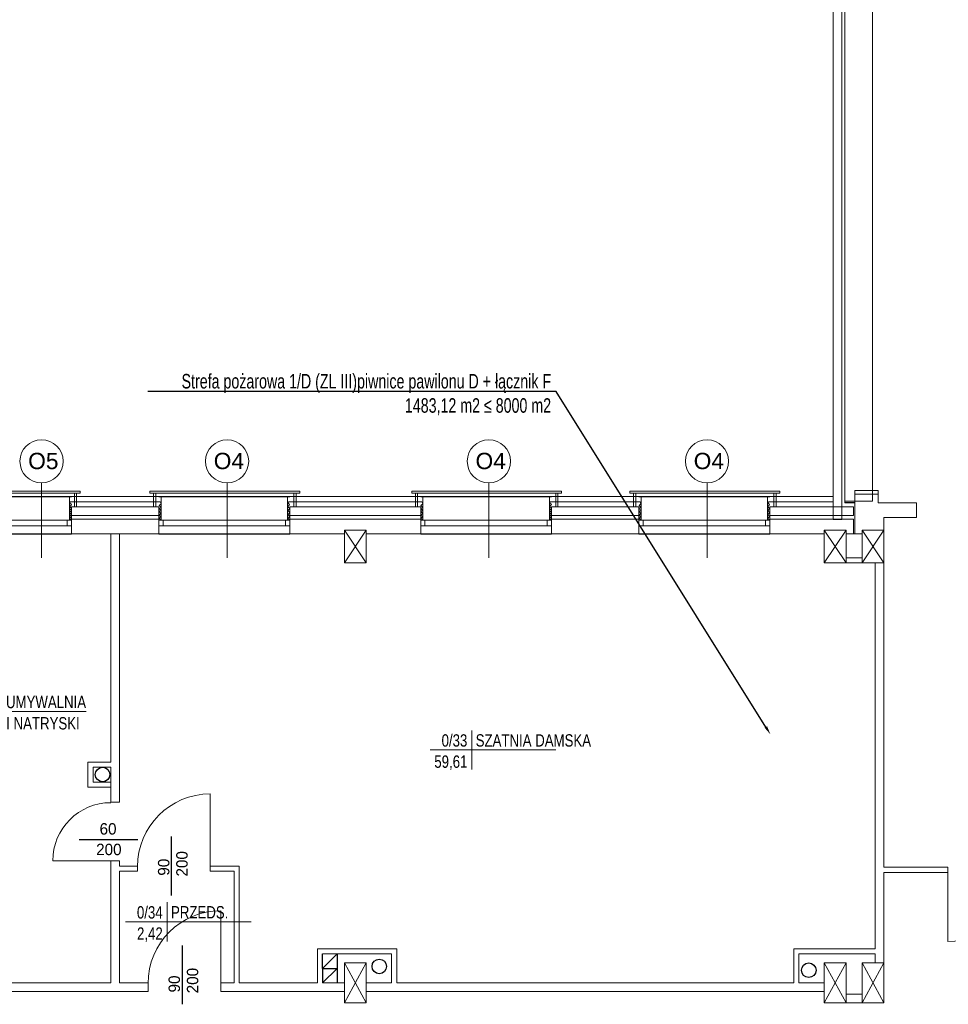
# Model space of a CAD drawing. Header units: millimetres. Extents: x 126553 to 403692, y -95821 to 38049.
# Tile 176 of 256: x 217219 to 218496, y 20690 to 22044. Entities that reach past the tile are written whole.
import ezdxf
from ezdxf import colors
from ezdxf.entities.mleader import LeaderData, LeaderLine
from ezdxf.enums import TextEntityAlignment as Align
from ezdxf.math import Vec2, Vec3

# ---------------------------------------------------------------- set-up
doc = ezdxf.new("R2010")
doc.units = ezdxf.units.MM
doc.layers.add('1  opis', color=9, linetype='Continuous')
doc.layers.add('WIDOK', color=7, linetype='Continuous')
for name, color, linetype, lineweight in [('CIENKIE', 7, 'Continuous', 18), ('docieplenie', 6, 'Continuous', 18), ('docieplenie zew.', 6, 'Continuous', 18), ('OKNA', 7, 'Continuous', 13), ('opisy', 7, 'Continuous', 18), ('ŚCIANY CIENKIE', 7, 'Continuous', 18), ('ŚCIANY GRUBE', 7, 'Continuous', 20)]:
    doc.layers.add(name, color=color, linetype=linetype, lineweight=lineweight)
doc.layers.add('KOMINY', color=94, linetype='Continuous', plot=False)
doc.styles.add('ROMANS', font='romans.shx', dxfattribs={"width": 0.7})
doc.styles.add('STYLE1', font='txt', dxfattribs={"width": 0.8})
doc.linetypes.add('ZIGZAG', pattern='A,0.0001,-0.2,[131,LTYPESHP.SHX,S=0.2,R=0,X=-0.2,Y=0],-0.4,[131,LTYPESHP.SHX,S=0.2,R=180,X=0.2,Y=0],-0.2', length=0.8001)

# ---------------------------------------------------------------- blocks, each defined once
blk = doc.blocks.new('METKA')
for p, q in [((0, 26.9), (0, -26.9)), ((-57.4, 0), (115.4, 0))]:
    blk.add_line(p, q)
at = {"layer": 'opisy', "style": 'STYLE1', "width": 0.8, "flags": 4}
for tag, p in [('NUMER', (-6.1, 4.5)), ('POWIERZCHNIA', (-6, -24.6))]:
    blk.add_attdef(tag, text='', height=17, dxfattribs=at).set_placement(p, align=Align.RIGHT)
for tag, p in [('NAZWA', (5.3, 4.6)), ('POSADZKA', (5.6, -24.7))]:
    blk.add_attdef(tag, p, '', height=17, dxfattribs=at)

msp = doc.modelspace()

# ---------------------------------------------------------------- linework, layer by layer
at = {"layer": 'CIENKIE', "color": 0}
for p, q in [((217187.72052, 21395.93621), (217301.81216, 21395.93621)), ((217187.72052, 21392.93621), (217301.81216, 21392.93621)), ((217293.81216, 21392.93621), (217293.81216, 21374.33764)), ((217296.81216, 21392.93621), (217296.81216, 21374.33764)), ((217301.81216, 21392.93621), (217301.81216, 21395.93621)), ((217397.72052, 21392.93621), (217397.72052, 21395.93621)), ((217397.72052, 21395.93621), (217603.72052, 21395.93621)), ((217397.72052, 21392.93621), (217603.72052, 21392.93621)), ((217402.72052, 21392.93621), (217402.72052, 21374.33764)), ((217405.72052, 21392.93621), (217405.72052, 21374.33764)), ((217595.72052, 21392.93621), (217595.72052, 21374.33764)), ((217598.72052, 21392.93621), (217598.72052, 21374.33764)), ((217603.72052, 21392.93621), (217603.72052, 21395.93621)), ((217757.72052, 21392.93621), (217757.72052, 21395.93621)), ((217757.72052, 21395.93621), (217963.72052, 21395.93621)), ((217757.72052, 21392.93621), (217963.72052, 21392.93621)), ((217762.72052, 21392.93621), (217762.72052, 21374.33764)), ((217765.72052, 21392.93621), (217765.72052, 21374.33764)), ((217955.72052, 21392.93621), (217955.72052, 21374.33764)), ((217958.72052, 21392.93621), (217958.72052, 21374.33764)), ((217963.72052, 21392.93621), (217963.72052, 21395.93621)), ((218057.72052, 21392.93621), (218057.72052, 21395.93621)), ((218057.72052, 21395.93621), (218263.72052, 21395.93621)), ((218057.72052, 21392.93621), (218263.72052, 21392.93621)), ((218062.72052, 21392.93621), (218062.72052, 21374.33764)), ((218065.72052, 21392.93621), (218065.72052, 21374.33764)), ((218255.72052, 21392.93621), (218255.72052, 21374.33764)), ((218258.72052, 21392.93621), (218258.72052, 21374.33764)), ((218263.72052, 21392.93621), (218263.72052, 21395.93621)), ((218407.05133, 21297.33764), (218407.05133, 21202.43656))]:
    msp.add_line(p, q, dxfattribs=at)
at = {"layer": 'docieplenie', "color": 0, "linetype": 'ZIGZAG'}
for p, q in [((217288.54102, 21381.27347), (217287.17035, 21379.80021)), ((217287.17035, 21379.80021), (217289.71167, 21377.50309)), ((217289.71167, 21377.50309), (217287.32635, 21374.52387)), ((217287.32635, 21374.52387), (217289.88058, 21372.15898)), ((217288.54102, 21381.27347), (217411.60558, 21381.27347)), ((217412.94455, 21373.93986), (217410.1878, 21371.5557)), ((217412.90625, 21378.59895), (217410.30242, 21376.34841)), ((217410.30242, 21376.34841), (217412.94455, 21373.93986)), ((217411.60558, 21381.27347), (217412.90625, 21378.59895)), ((217588.54102, 21381.27347), (217587.17035, 21379.80021)), ((217587.17035, 21379.80021), (217589.71167, 21377.50309)), ((217589.71167, 21377.50309), (217587.32635, 21374.52387)), ((217587.32635, 21374.52387), (217589.88058, 21372.15898)), ((217588.54102, 21381.27347), (217771.60558, 21381.27347)), ((217772.94455, 21373.93986), (217770.1878, 21371.5557)), ((217772.90625, 21378.59895), (217770.30242, 21376.34841)), ((217770.30242, 21376.34841), (217772.94455, 21373.93986)), ((217771.60558, 21381.27347), (217772.90625, 21378.59895)), ((217948.54102, 21381.27347), (217947.17035, 21379.80021)), ((217947.17035, 21379.80021), (217949.71167, 21377.50309)), ((217949.71167, 21377.50309), (217947.32635, 21374.52387)), ((217947.32635, 21374.52387), (217949.88058, 21372.15898)), ((217948.54102, 21381.27347), (218071.60558, 21381.27347)), ((218072.94455, 21373.93986), (218070.1878, 21371.5557)), ((218072.90625, 21378.59895), (218070.30242, 21376.34841)), ((218070.30242, 21376.34841), (218072.94455, 21373.93986)), ((218071.60558, 21381.27347), (218072.90625, 21378.59895)), ((218248.54102, 21381.27347), (218247.17035, 21379.80021)), ((218247.17035, 21379.80021), (218249.71167, 21377.50309)), ((218249.71167, 21377.50309), (218247.32635, 21374.52387)), ((218247.32635, 21374.52387), (218249.88058, 21372.15898)), ((218248.54102, 21381.27347), (218337.11392, 21381.27347)), ((217289.88058, 21372.15898), (217287.23756, 21369.04503)), ((217287.23756, 21369.04503), (217289.88014, 21366.44185)), ((217289.88014, 21366.44185), (217287.29685, 21363.45851)), ((217287.29685, 21363.45851), (217289.83905, 21361.25922)), ((217289.83905, 21361.25922), (217287.29685, 21358.45335)), ((217410.1878, 21371.5557), (217413.00223, 21369.9511)), ((217412.88908, 21360.69348), (217410.26485, 21358.58095)), ((217412.89583, 21365.35019), (217410.30139, 21363.06102)), ((217410.30139, 21363.06102), (217412.88908, 21360.69348)), ((217413.00223, 21369.9511), (217410.33397, 21367.69407)), ((217410.33397, 21367.69407), (217412.89583, 21365.35019)), ((217589.88058, 21372.15898), (217587.23756, 21369.04503)), ((217587.23756, 21369.04503), (217589.88014, 21366.44185)), ((217589.88014, 21366.44185), (217587.29685, 21363.45851)), ((217587.29685, 21363.45851), (217589.83905, 21361.25922)), ((217589.83905, 21361.25922), (217587.29685, 21358.45335)), ((217770.1878, 21371.5557), (217773.00223, 21369.9511)), ((217772.88908, 21360.69348), (217770.26485, 21358.58095)), ((217772.89583, 21365.35019), (217770.30139, 21363.06102)), ((217770.30139, 21363.06102), (217772.88908, 21360.69348)), ((217773.00223, 21369.9511), (217770.33397, 21367.69407)), ((217770.33397, 21367.69407), (217772.89583, 21365.35019)), ((217949.88058, 21372.15898), (217947.23756, 21369.04503)), ((217947.23756, 21369.04503), (217949.88014, 21366.44185)), ((217949.88014, 21366.44185), (217947.29685, 21363.45851)), ((217947.29685, 21363.45851), (217949.83905, 21361.25922)), ((217949.83905, 21361.25922), (217947.29685, 21358.45335)), ((218070.1878, 21371.5557), (218073.00223, 21369.9511)), ((218072.88908, 21360.69348), (218070.26485, 21358.58095)), ((218072.89583, 21365.35019), (218070.30139, 21363.06102)), ((218070.30139, 21363.06102), (218072.88908, 21360.69348)), ((218073.00223, 21369.9511), (218070.33397, 21367.69407)), ((218070.33397, 21367.69407), (218072.89583, 21365.35019)), ((218249.88058, 21372.15898), (218247.23756, 21369.04503)), ((218247.23756, 21369.04503), (218249.88014, 21366.44185)), ((218249.88014, 21366.44185), (218247.29685, 21363.45851)), ((218247.29685, 21363.45851), (218249.83905, 21361.25922)), ((218249.83905, 21361.25922), (218247.29685, 21358.45335)), ((217287.29685, 21358.45335), (217289.89203, 21356.51482)), ((217410.26485, 21358.58095), (217412.74321, 21356.46842)), ((217587.29685, 21358.45335), (217589.89203, 21356.51482)), ((217770.26485, 21358.58095), (217772.74321, 21356.46842)), ((217947.29685, 21358.45335), (217949.89203, 21356.51482)), ((218070.26485, 21358.58095), (218072.74321, 21356.46842)), ((218247.29685, 21358.45335), (218249.89203, 21356.51482))]:
    msp.add_line(p, q, dxfattribs=at)
at = {"layer": 'docieplenie', "color": 0, "lineweight": 0}
for points in [[(217480.46673, 20879.61275), (217480.46673, 20979.61275)], [(217344.05133, 20887.6042), (217264.05133, 20887.6042)], [(218495.05133, 20871.83764), (218495.05133, 20776.83764)], [(217495.05133, 20719.08223), (217495.05133, 20819.08223)]]:
    msp.add_lwpolyline(points, dxfattribs=at)
at = {"layer": 'docieplenie', "color": 0, "lineweight": 30}
for points in [[(217300.25423, 20916.90355), (217381.12217, 20916.90355)], [(217427.23664, 20840.16302), (217427.23664, 20921.03097)], [(217442.57307, 20690.41144), (217442.57307, 20771.27938)]]:
    msp.add_lwpolyline(points, dxfattribs=at)
at = {"layer": 'docieplenie', "color": 0, "lineweight": 0}
for centre, radius, start, end in [((217344.05133, 20887.6042), 80, 90, 180), ((217480.46673, 20879.61275), 100, 90, 180), ((218495.05133, 20871.83764), 95, 270, 0), ((217495.05133, 20719.08223), 100, 90, 180)]:
    msp.add_arc(centre, radius, start, end, dxfattribs=at)
at = {"layer": 'docieplenie zew.', "color": 0, "linetype": 'ZIGZAG'}
for p, q in [((217287.05133, 21374.33764), (217287.05133, 21388.33764)), ((217587.05133, 21374.33764), (217587.05133, 21388.33764)), ((217947.05133, 21374.33764), (217947.05133, 21388.33764)), ((218247.05133, 21374.33764), (218247.05133, 21388.33764)), ((217287.05133, 21356.09616), (217287.05133, 21374.33764)), ((217587.05133, 21356.09616), (217587.05133, 21374.33764)), ((217947.05133, 21356.09616), (217947.05133, 21374.33764)), ((218247.05133, 21356.09616), (218247.05133, 21374.33764)), ((217290.05133, 21356.09616), (217287.05133, 21356.09616)), ((217410.05133, 21356.09616), (217413.05133, 21356.09616)), ((217590.05133, 21356.09616), (217587.05133, 21356.09616)), ((217770.05133, 21356.09616), (217773.05133, 21356.09616)), ((217950.05133, 21356.09616), (217947.05133, 21356.09616)), ((218070.05133, 21356.09616), (218073.05133, 21356.09616)), ((218250.05133, 21356.09616), (218247.05133, 21356.09616))]:
    msp.add_line(p, q, dxfattribs=at)
at = {"layer": 'docieplenie zew.', "color": 0}
for p, q in [((217287.05133, 21388.33764), (217410.05133, 21388.33764)), ((217413.05133, 21388.33764), (217410.05133, 21388.33764)), ((217413.05133, 21356.09616), (217413.05133, 21388.33764)), ((217587.05133, 21388.33764), (217710.05133, 21388.33764)), ((217770.05133, 21388.33764), (217710.05133, 21388.33764)), ((217773.05133, 21388.33764), (217770.05133, 21388.33764)), ((217773.05133, 21356.09616), (217773.05133, 21388.33764)), ((217947.05133, 21388.33764), (218070.05133, 21388.33764)), ((218073.05133, 21388.33764), (218070.05133, 21388.33764)), ((218073.05133, 21356.09616), (218073.05133, 21388.33764)), ((218247.05133, 21388.33764), (218337.11392, 21388.33764))]:
    msp.add_line(p, q, dxfattribs=at)
at = {"layer": 'KOMINY', "color": 0}
for p, q in [((217655.05133, 20759.83764), (217635.05133, 20739.83764)), ((217655.05133, 20759.83764), (217635.05133, 20739.83764)), ((217655.05133, 20759.83764), (217635.05133, 20739.83764)), ((217635.05133, 20739.83764), (217635.05133, 20759.83764)), ((217655.05133, 20759.83764), (217655.05133, 20719.83764)), ((217655.05133, 20759.83764), (217655.05133, 20719.83764)), ((217655.05133, 20759.83764), (217655.05133, 20719.83764)), ((217635.05133, 20739.83764), (217655.05133, 20739.83764)), ((217655.05133, 20739.83764), (217635.05133, 20719.83764)), ((217635.05133, 20739.83764), (217655.05133, 20739.83764)), ((217655.05133, 20739.83764), (217635.05133, 20719.83764)), ((217655.05133, 20739.83764), (217635.05133, 20719.83764)), ((217635.05133, 20739.83764), (217635.05133, 20719.83764)), ((217635.05133, 20739.83764), (217655.05133, 20739.83764))]:
    msp.add_line(p, q, dxfattribs=at)
for centre in [(217332.48899, 21006.31317), (217713.08773, 20742.49349), (217713.08773, 20742.49349), (218303.71119, 20737.31363)]:
    msp.add_circle(centre, 10, dxfattribs=at)
at = {"layer": 'OKNA', "color": 0}
for p, q in [((217200.05133, 21356.09616), (217290.05133, 21356.09616)), ((217200.05133, 21348.09616), (217290.05133, 21348.09616)), ((217284.05133, 21348.09616), (217284.05133, 21356.09616)), ((217410.05133, 21356.09616), (217590.05133, 21356.09616)), ((217410.05133, 21348.09616), (217590.05133, 21348.09616)), ((217415.91162, 21347.94281), (217415.91162, 21355.94281)), ((217584.05133, 21348.09616), (217584.05133, 21356.09616)), ((217770.05133, 21356.09616), (217950.05133, 21356.09616)), ((217770.05133, 21348.09616), (217950.05133, 21348.09616)), ((217775.91162, 21347.94281), (217775.91162, 21355.94281)), ((217944.05133, 21348.09616), (217944.05133, 21356.09616)), ((218070.05133, 21356.09616), (218250.05133, 21356.09616)), ((218070.05133, 21348.09616), (218250.05133, 21348.09616)), ((218075.91162, 21347.94281), (218075.91162, 21355.94281)), ((218244.05133, 21348.09616), (218244.05133, 21356.09616))]:
    msp.add_line(p, q, dxfattribs=at)
at = {"layer": 'opisy', "color": 0}
for p, q in [((217248.58106, 21304.41947), (217248.58106, 21407.19244)), ((217503.77322, 21304.41947), (217503.77322, 21407.19244)), ((217863.77322, 21304.41947), (217863.77322, 21407.19244)), ((218163.77322, 21304.41947), (218163.77322, 21407.19244))]:
    msp.add_line(p, q, dxfattribs=at)
for centre in [(217248.58106, 21436.89269), (217503.77322, 21436.89269), (217863.77322, 21436.89269), (218163.77322, 21436.89269)]:
    msp.add_circle(centre, 29.70025, dxfattribs=at)
at = {"layer": 'WIDOK', "color": 0}
for p, q in [((217200.05133, 21388.33764), (217290.05133, 21388.33764)), ((217410.05133, 21388.33764), (217590.05133, 21388.33764)), ((217770.05133, 21388.33764), (217950.05133, 21388.33764)), ((218070.05133, 21388.33764), (218250.05133, 21388.33764)), ((217200.05133, 21337.33764), (217290.05133, 21337.33764)), ((217410.05133, 21337.33764), (217590.05133, 21337.33764)), ((217770.05133, 21337.33764), (217950.05133, 21337.33764)), ((218070.05133, 21337.33764), (218250.05133, 21337.33764))]:
    msp.add_line(p, q, dxfattribs=at)
at = {"layer": 'ŚCIANY CIENKIE', "color": 0}
for p, q in [((218399.05133, 21396.83764), (218399.05133, 21393.83764)), ((218367.05133, 21380.28681), (218353.11392, 21380.28681)), ((218367.05133, 21379.81443), (218353.11392, 21379.81443)), ((217695.05133, 21342.33764), (217665.05133, 21297.33764)), ((217665.05133, 21342.33764), (217695.05133, 21297.33764)), ((218325.05133, 21342.33764), (218355.05133, 21297.33764)), ((218325.05133, 21297.33764), (218355.05133, 21342.33764)), ((218325.05133, 21342.33764), (218355.05133, 21297.33764)), ((218355.05133, 21342.33764), (218325.05133, 21297.33764)), ((218377.05133, 21342.33764), (218407.05133, 21297.33764)), ((218407.05133, 21342.33764), (218377.05133, 21297.33764)), ((218407.05133, 21342.33764), (218377.05133, 21297.33764)), ((218377.05133, 21342.33764), (218407.05133, 21297.33764)), ((217695.05133, 20747.33764), (217665.05133, 20692.33764)), ((217695.05133, 20692.33764), (217665.05133, 20747.33764)), ((218325.05133, 20747.33764), (218355.05133, 20692.33764)), ((218355.05133, 20747.33764), (218325.05133, 20692.33764)), ((218355.05133, 20747.33764), (218325.05133, 20692.33764)), ((218355.05133, 20692.33764), (218325.05133, 20747.33764)), ((218407.05133, 20747.33764), (218377.05133, 20692.33764)), ((218377.05133, 20747.33764), (218407.05133, 20692.33764)), ((218407.05133, 20747.33764), (218377.05133, 20692.33764)), ((218407.05133, 20692.33764), (218377.05133, 20747.33764))]:
    msp.add_line(p, q, dxfattribs=at)
at = {"layer": 'ŚCIANY GRUBE'}
for p, q in [((218353.11392, 21379.83764), (218353.11392, 23048.84065)), ((218391.11392, 21382.0756), (218391.11392, 23048.84065)), ((218353.11392, 21382.0756), (218391.11392, 21382.0756))]:
    msp.add_line(p, q, dxfattribs=at)
at = {"layer": 'ŚCIANY GRUBE', "color": 0}
for p, q in [((218367.05133, 21396.83764), (218399.05133, 21396.83764)), ((218367.05133, 21396.83764), (218367.05133, 21352.33764)), ((218367.05133, 21396.83764), (218399.05133, 21396.83764)), ((218367.05133, 21391.83764), (218399.05133, 21391.83764)), ((218367.05133, 21391.83764), (218367.05133, 21352.33764)), ((218399.05133, 21396.83764), (218399.05133, 21379.83764)), ((218399.05133, 21379.83764), (218399.05133, 21391.83764)), ((218399.05133, 21391.83764), (218399.05133, 21379.83764)), ((217290.05133, 21337.33764), (217290.05133, 21374.33764)), ((217290.05133, 21374.33764), (217290.05133, 21337.33764)), ((217290.05133, 21337.33764), (217290.05133, 21374.33764)), ((217410.05133, 21374.33764), (217290.05133, 21374.33764)), ((217410.05133, 21337.33764), (217410.05133, 21374.33764)), ((217410.05133, 21337.33764), (217410.05133, 21374.33764)), ((217410.05133, 21337.33764), (217410.05133, 21374.33764)), ((217410.05133, 21374.33764), (217410.05133, 21337.33764)), ((217410.05133, 21337.33764), (217410.05133, 21374.33764)), ((217410.05133, 21337.33764), (217410.05133, 21374.33764)), ((217410.05133, 21337.33764), (217410.05133, 21374.33764)), ((217590.05133, 21337.33764), (217590.05133, 21374.33764)), ((217770.05133, 21374.33764), (217590.05133, 21374.33764)), ((217590.05133, 21337.33764), (217590.05133, 21374.33764)), ((217590.05133, 21337.33764), (217590.05133, 21374.33764)), ((217590.05133, 21374.33764), (217590.05133, 21337.33764)), ((217590.05133, 21337.33764), (217590.05133, 21374.33764)), ((217590.05133, 21337.33764), (217590.05133, 21374.33764)), ((217590.05133, 21337.33764), (217590.05133, 21374.33764)), ((217770.05133, 21337.33764), (217770.05133, 21374.33764)), ((217770.05133, 21337.33764), (217770.05133, 21374.33764)), ((217770.05133, 21337.33764), (217770.05133, 21374.33764)), ((217770.05133, 21337.33764), (217770.05133, 21374.33764)), ((217770.05133, 21374.33764), (217770.05133, 21337.33764)), ((217770.05133, 21337.33764), (217770.05133, 21374.33764)), ((217770.05133, 21337.33764), (217770.05133, 21374.33764)), ((217770.05133, 21337.33764), (217770.05133, 21374.33764)), ((217950.05133, 21337.33764), (217950.05133, 21374.33764)), ((218070.05133, 21374.33764), (217950.05133, 21374.33764)), ((217950.05133, 21337.33764), (217950.05133, 21374.33764)), ((217950.05133, 21337.33764), (217950.05133, 21374.33764)), ((217950.05133, 21337.33764), (217950.05133, 21374.33764)), ((217950.05133, 21374.33764), (217950.05133, 21337.33764)), ((217950.05133, 21337.33764), (217950.05133, 21374.33764)), ((217950.05133, 21337.33764), (217950.05133, 21374.33764)), ((217950.05133, 21337.33764), (217950.05133, 21374.33764)), ((218070.05133, 21337.33764), (218070.05133, 21374.33764)), ((218070.05133, 21337.33764), (218070.05133, 21374.33764)), ((218070.05133, 21337.33764), (218070.05133, 21374.33764)), ((218070.05133, 21337.33764), (218070.05133, 21374.33764)), ((218070.05133, 21374.33764), (218070.05133, 21337.33764)), ((218070.05133, 21337.33764), (218070.05133, 21374.33764)), ((218070.05133, 21337.33764), (218070.05133, 21374.33764)), ((218070.05133, 21337.33764), (218070.05133, 21374.33764)), ((218250.05133, 21337.33764), (218250.05133, 21374.33764)), ((218250.05133, 21337.33764), (218250.05133, 21374.33764)), ((218250.05133, 21337.33764), (218250.05133, 21374.33764)), ((218250.05133, 21337.33764), (218250.05133, 21374.33764)), ((218250.05133, 21374.33764), (218250.05133, 21337.33764)), ((218250.05133, 21337.33764), (218250.05133, 21374.33764)), ((218250.05133, 21337.33764), (218250.05133, 21374.33764)), ((218250.05133, 21337.33764), (218250.05133, 21374.33764)), ((218365.05133, 21374.33764), (218250.05133, 21374.33764)), ((218365.05133, 21374.33764), (218315.06374, 21374.33764)), ((218365.05133, 21362.33764), (218365.05133, 21374.33764)), ((218365.05133, 21362.33764), (218365.05133, 21374.33764)), ((218452.05133, 21379.83764), (218399.05133, 21379.83764)), ((218452.05133, 21379.83764), (218399.05133, 21379.83764)), ((218452.05133, 21359.83764), (218452.05133, 21379.83764)), ((218452.05133, 21359.83764), (218452.05133, 21379.83764)), ((217410.05133, 21362.33764), (217290.05133, 21362.33764)), ((217770.05133, 21362.33764), (217590.05133, 21362.33764)), ((218070.05133, 21362.33764), (217950.05133, 21362.33764)), ((218365.05133, 21362.33764), (218250.05133, 21362.33764)), ((218365.05133, 21362.33764), (218315.06374, 21362.33764)), ((218407.05133, 21297.33764), (218407.05133, 21359.83764)), ((218452.05133, 21359.83764), (218407.05133, 21359.83764)), ((218407.05133, 21297.33764), (218407.05133, 21359.83764)), ((218452.05133, 21359.83764), (218407.05133, 21359.83764)), ((217410.05133, 21357.33764), (217290.05133, 21357.33764)), ((217770.05133, 21357.33764), (217590.05133, 21357.33764)), ((218070.05133, 21357.33764), (217950.05133, 21357.33764)), ((218365.05133, 21357.33764), (218250.05133, 21357.33764)), ((218365.05133, 21357.33764), (218315.06374, 21357.33764)), ((218365.05133, 21357.33764), (218365.05133, 21337.33764)), ((218365.05133, 21357.33764), (218365.05133, 21337.33764)), ((218367.05133, 21352.33764), (218367.05133, 21337.33764)), ((218367.05133, 21352.33764), (218367.05133, 21337.33764)), ((217410.05133, 21337.33764), (217290.05133, 21337.33764)), ((217344.05133, 21023.24899), (217344.05133, 21337.33764)), ((217356.05133, 20968.50547), (217356.05133, 21337.33764)), ((217665.05133, 21337.33764), (217590.05133, 21337.33764)), ((217665.05133, 21342.33764), (217695.05133, 21342.33764)), ((217665.05133, 21342.33764), (217665.05133, 21297.33764)), ((217665.05133, 21342.33764), (217695.05133, 21342.33764)), ((217665.05133, 21342.33764), (217665.05133, 21297.33764)), ((217695.05133, 21297.33764), (217695.05133, 21342.33764)), ((217695.05133, 21297.33764), (217695.05133, 21342.33764)), ((217770.05133, 21337.33764), (217695.05133, 21337.33764)), ((218070.05133, 21337.33764), (217950.05133, 21337.33764)), ((218325.05133, 21337.33764), (218250.05133, 21337.33764)), ((218325.05133, 21337.33764), (218315.06374, 21337.33764)), ((218325.05133, 21342.33764), (218355.05133, 21342.33764)), ((218325.05133, 21342.33764), (218325.05133, 21297.33764)), ((218325.05133, 21342.33764), (218355.05133, 21342.33764)), ((218325.05133, 21342.33764), (218325.05133, 21297.33764)), ((218355.05133, 21297.33764), (218355.05133, 21342.33764)), ((218355.05133, 21297.33764), (218355.05133, 21342.33764)), ((218377.05133, 21337.33764), (218355.05133, 21337.33764)), ((218365.05133, 21337.33764), (218355.05133, 21337.33764)), ((218377.05133, 21337.33764), (218367.05133, 21337.33764)), ((218377.05133, 21342.33764), (218377.05133, 21334.33764)), ((218377.05133, 21342.33764), (218377.05133, 21297.33764)), ((218407.05133, 21342.33764), (218377.05133, 21342.33764)), ((218407.05133, 21342.33764), (218377.05133, 21342.33764)), ((218377.05133, 21342.33764), (218407.05133, 21342.33764)), ((218377.05133, 21342.33764), (218377.05133, 21297.33764)), ((218407.05133, 21342.33764), (218407.05133, 21332.33764)), ((218407.05133, 21297.33764), (218407.05133, 21342.33764)), ((217665.05133, 21297.33764), (217695.05133, 21297.33764)), ((217665.05133, 21297.33764), (217695.05133, 21297.33764)), ((218325.05133, 21297.33764), (218355.05133, 21297.33764)), ((218325.05133, 21297.33764), (218355.05133, 21297.33764)), ((218365.05133, 21304.33764), (218355.05133, 21304.33764)), ((218365.05133, 21304.33764), (218355.05133, 21304.33764)), ((218365.05133, 21297.33764), (218355.05133, 21297.33764)), ((218377.05133, 21297.33764), (218355.05133, 21297.33764)), ((218365.05133, 21304.33764), (218367.05133, 21304.33764)), ((218365.05133, 21304.33764), (218367.05133, 21304.33764)), ((218365.05133, 21297.33764), (218367.05133, 21297.33764)), ((218377.05133, 21304.33764), (218367.05133, 21304.33764)), ((218377.05133, 21304.33764), (218367.05133, 21304.33764)), ((218377.05133, 21297.33764), (218367.05133, 21297.33764)), ((218377.05133, 21297.33764), (218407.05133, 21297.33764)), ((218407.05133, 21297.33764), (218377.05133, 21297.33764)), ((218377.05133, 21297.33764), (218407.05133, 21297.33764)), ((218377.05133, 21297.33764), (218407.05133, 21297.33764)), ((218395.05133, 21297.33764), (218395.05133, 20766.83764)), ((218395.05133, 21297.33764), (218395.05133, 20766.83764)), ((218407.05133, 20878.83764), (218407.05133, 21297.33764)), ((218407.05133, 21297.33764), (218407.05133, 20878.83764)), ((217312.50783, 21023.24899), (217344.05133, 21023.24899)), ((217312.50783, 20988.73418), (217312.50783, 21023.24899)), ((217319.50783, 20995.73418), (217319.50783, 21016.24899)), ((217319.50783, 21016.24899), (217344.05133, 21016.24899)), ((217344.05133, 20995.73418), (217344.05133, 21016.24899)), ((217344.05133, 20995.73418), (217344.05133, 21016.24899)), ((217319.50783, 20995.73418), (217344.05133, 20995.73418)), ((217344.05133, 20968.50547), (217344.05133, 20995.73418)), ((217312.50783, 20988.73418), (217344.05133, 20988.73418)), ((217356.05133, 20968.50547), (217344.05133, 20968.50547)), ((217344.05133, 20719.83764), (217344.05133, 20887.6042)), ((217356.05133, 20887.6042), (217344.05133, 20887.6042)), ((217344.05133, 20887.6042), (217356.05133, 20887.6042)), ((217356.05133, 20880.41664), (217356.05133, 20887.6042)), ((217356.05133, 20880.41664), (217356.05133, 20887.6042)), ((217356.05133, 20880.41664), (217380.46673, 20880.41664)), ((217356.05133, 20719.83764), (217356.05133, 20873.41664)), ((217356.05133, 20867.07021), (217356.05133, 20873.41664)), ((217356.05133, 20873.41664), (217380.46673, 20873.41664)), ((217380.46673, 20873.41664), (217380.46673, 20880.41664)), ((217380.46673, 20873.41664), (217380.46673, 20880.41664)), ((217380.46673, 20879.61275), (217380.46673, 20873.41664)), ((217380.46673, 20879.61275), (217380.46673, 20873.41664)), ((217380.46673, 20879.61275), (217380.46673, 20873.41664)), ((217480.46673, 20880.41664), (217520.55133, 20880.41664)), ((217480.46673, 20873.41664), (217480.46673, 20880.41664)), ((217480.46673, 20879.61275), (217480.46673, 20873.41664)), ((217480.46673, 20878.32845), (217480.46673, 20873.41664)), ((217480.46673, 20873.41664), (217513.55133, 20873.41664)), ((217513.55133, 20723.07021), (217513.55133, 20873.41664)), ((217520.55133, 20770.28916), (217520.55133, 20880.41664)), ((218495.05133, 20878.83764), (218407.05133, 20878.83764)), ((218486.13472, 20878.83764), (218407.05133, 20878.83764)), ((218452.05133, 20878.83764), (218407.05133, 20878.83764)), ((218452.05133, 20878.83764), (218407.05133, 20878.83764)), ((218495.05133, 20878.83764), (218495.05133, 20871.83764)), ((218407.05133, 20837.33764), (218407.05133, 20871.83764)), ((218407.05133, 20844.33764), (218407.05133, 20871.83764)), ((218407.05133, 20766.78791), (218407.05133, 20871.83764)), ((218407.05133, 20871.83764), (218495.05133, 20871.83764)), ((218407.05133, 20871.83764), (218486.13472, 20871.83764)), ((218407.05133, 20747.33764), (218407.05133, 20837.33764)), ((217513.55133, 20770.28916), (217513.55133, 20719.83764)), ((217520.55133, 20770.28916), (217520.55133, 20719.83764)), ((217687.55133, 20766.83764), (217628.05133, 20766.83764)), ((217628.05133, 20739.83764), (217628.05133, 20766.83764)), ((217737.05133, 20766.83764), (217687.55133, 20766.83764)), ((217737.05133, 20719.83764), (217737.05133, 20766.83764)), ((218283.05133, 20766.83764), (218392.05133, 20766.83764)), ((218283.05133, 20766.83764), (218395.05133, 20766.83764)), ((218283.05133, 20766.83764), (218283.05133, 20719.83764)), ((218315.06374, 20766.83764), (218392.05133, 20766.83764)), ((218315.06374, 20766.83764), (218395.05133, 20766.83764)), ((218407.05133, 20714.33764), (218407.05133, 20769.33764)), ((218407.05133, 20766.78791), (218407.05133, 20747.33764)), ((218407.05133, 20766.78791), (218407.05133, 20747.33764)), ((217635.05133, 20739.83764), (217635.05133, 20759.83764)), ((217730.05133, 20759.83764), (217635.05133, 20759.83764)), ((217730.05133, 20719.83764), (217730.05133, 20759.83764)), ((218290.05133, 20759.83764), (218392.05133, 20759.83764)), ((218290.05133, 20759.83764), (218395.05133, 20759.83764)), ((218290.05133, 20759.83764), (218290.05133, 20719.83764)), ((218315.06374, 20759.83764), (218392.05133, 20759.83764)), ((218315.06374, 20759.83764), (218395.05133, 20759.83764)), ((218395.05133, 20747.33764), (218395.05133, 20759.83764)), ((218395.05133, 20747.33764), (218395.05133, 20759.83764)), ((217628.05133, 20739.83764), (217628.05133, 20719.83764)), ((217635.05133, 20739.83764), (217635.05133, 20719.83764)), ((217665.05133, 20747.33764), (217665.05133, 20692.33764)), ((217665.05133, 20747.33764), (217695.05133, 20747.33764)), ((217695.05133, 20692.33764), (217695.05133, 20747.33764)), ((218325.05133, 20747.33764), (218325.05133, 20692.33764)), ((218355.05133, 20747.33764), (218325.05133, 20747.33764)), ((218325.05133, 20747.33764), (218325.05133, 20692.33764)), ((218325.05133, 20747.33764), (218355.05133, 20747.33764)), ((218355.05133, 20692.33764), (218355.05133, 20747.33764)), ((218355.05133, 20692.33764), (218355.05133, 20747.33764)), ((218377.05133, 20747.33764), (218377.05133, 20692.33764)), ((218407.05133, 20747.33764), (218377.05133, 20747.33764)), ((218377.05133, 20747.33764), (218407.05133, 20747.33764)), ((218377.05133, 20747.33764), (218377.05133, 20692.33764)), ((218377.05133, 20747.33764), (218407.05133, 20747.33764)), ((218377.05133, 20747.33764), (218377.05133, 20692.33764)), ((218407.05133, 20692.33764), (218407.05133, 20747.33764)), ((218407.05133, 20747.23764), (218407.05133, 20747.33764)), ((218407.05133, 20692.33764), (218407.05133, 20747.33764)), ((218407.05133, 20692.33764), (218407.05133, 20747.33764)), ((218407.05133, 20747.23764), (218407.05133, 20747.33764)), ((217201.05133, 20719.83764), (217344.05133, 20719.83764)), ((217356.05133, 20719.83764), (217395.05133, 20719.83764)), ((217395.05133, 20707.88611), (217395.05133, 20719.88611)), ((217395.05133, 20719.83764), (217395.05133, 20707.88611)), ((217395.05133, 20719.08223), (217395.05133, 20707.88611)), ((217395.05133, 20719.08223), (217395.05133, 20707.88611)), ((217395.05133, 20719.08223), (217395.05133, 20707.88611)), ((217495.05133, 20707.88611), (217495.05133, 20719.88611)), ((217495.05133, 20719.83764), (217513.55133, 20719.83764)), ((217495.05133, 20719.08223), (217495.05133, 20707.88611)), ((217495.05133, 20717.79792), (217495.05133, 20707.88611)), ((217520.55133, 20719.83764), (217628.05133, 20719.83764)), ((217635.05133, 20719.83764), (217665.05133, 20719.83764)), ((217695.05133, 20719.83764), (217730.05133, 20719.83764)), ((217737.05133, 20719.83764), (218283.05133, 20719.83764)), ((218290.05133, 20719.83764), (218325.05133, 20719.83764)), ((218315.06374, 20719.83764), (218325.05133, 20719.83764)), ((218315.06374, 20719.83764), (218325.05133, 20719.83764)), ((217395.05133, 20707.88611), (217035.05133, 20707.88611)), ((217665.05133, 20707.88611), (217495.05133, 20707.88611)), ((218325.05133, 20707.88611), (217695.05133, 20707.88611)), ((218325.05133, 20707.88611), (218315.06374, 20707.88611)), ((218325.05133, 20707.83764), (218315.06374, 20707.83764)), ((218355.05133, 20704.33764), (218377.05133, 20704.33764)), ((218355.05133, 20704.33764), (218377.05133, 20704.33764)), ((217665.05133, 20692.33764), (217695.05133, 20692.33764)), ((218325.05133, 20692.33764), (218355.05133, 20692.33764)), ((218325.05133, 20692.33764), (218355.05133, 20692.33764)), ((218355.05133, 20692.33764), (218377.05133, 20692.33764)), ((218355.05133, 20692.33764), (218377.05133, 20692.33764)), ((218377.05133, 20692.33764), (218407.05133, 20692.33764)), ((218377.05133, 20692.33764), (218407.05133, 20692.33764)), ((218377.05133, 20692.33764), (218407.05133, 20692.33764))]:
    msp.add_line(p, q, dxfattribs=at)
at = {"layer": 'ŚCIANY GRUBE'}
msp.add_lwpolyline([(218337.11392, 23032.84065), (218337.11392, 21356.67161), (218349.11392, 21356.67161), (218349.11392, 23032.84065)], dxfattribs=at)

# ---------------------------------------------------------------- block references
at = {"layer": 'opisy', "color": 0}
msp.add_blockref('METKA', (217194.47165, 21092.95875), dxfattribs=at).add_auto_attribs({'NAZWA': 'UMYWALNIA', 'POSADZKA': 'I NATRYSKI', 'NUMER': '0/31', 'POWIERZCHNIA': '18,87'})
ref = msp.add_blockref('METKA', (217840.3067, 21040.15171), dxfattribs=at)
ref.add_attrib('NAZWA', 'SZATNIA DAMSKA', (217845.64794, 21044.7107), dxfattribs={"height": 17, "style": 'STYLE1', "width": 0.8, "flags": 4})
ref.add_attrib('NUMER', '0/33', dxfattribs={"height": 17, "style": 'STYLE1', "width": 0.8, "flags": 4}).set_placement((217834.16424, 21044.61914), align=Align.RIGHT)
ref.add_attrib('POWIERZCHNIA', '59,61', dxfattribs={"height": 17, "style": 'STYLE1', "width": 0.8, "flags": 4}).set_placement((217834.26569, 21015.51394), align=Align.RIGHT)
ref = msp.add_blockref('METKA', (217421.34282, 20803.84133), dxfattribs=at)
ref.add_attrib('NAZWA', 'PRZEDS.', (217426.68407, 20808.40032), dxfattribs={"height": 17, "style": 'STYLE1', "width": 0.8, "flags": 4})
ref.add_attrib('NUMER', '0/34', dxfattribs={"height": 17, "style": 'STYLE1', "width": 0.8, "flags": 4}).set_placement((217415.20036, 20808.30876), align=Align.RIGHT)
ref.add_attrib('POWIERZCHNIA', '2,42', dxfattribs={"height": 17, "style": 'STYLE1', "width": 0.8, "flags": 4}).set_placement((217415.30181, 20779.20356), align=Align.RIGHT)

# ---------------------------------------------------------------- texts
at = {"layer": 'opisy', "color": 0, "attachment_point": 1}
for s, insert, char_height, width in [('{\\fArial|b0|i0|c238|p34;O5}', (217230.21837, 21448.54117), 22.4, 15.9), ('{\\fArial|b0|i0|c238|p34;O4}', (217485.41053, 21448.54117), 22.4, 15.9), ('{\\fArial|b0|i0|c238|p34;O4}', (217845.41053, 21448.54117), 22.4, 15.9), ('{\\fArial|b0|i0|c238|p34;O4}', (218145.41053, 21448.54117), 22.4, 15.9), ('200', (217323.69437, 20911.1447), 15.68, 11.13)]:
    msp.add_mtext(s, dxfattribs=dict(at, insert=insert, char_height=char_height, width=width))
at = {"layer": 'opisy', "color": 7, "insert": (217328.41798, 20939.44031), "char_height": 15.68, "width": 11.13, "attachment_point": 1}
msp.add_mtext('60', dxfattribs=at)
at = {"layer": 'opisy', "color": 0, "char_height": 15.68, "width": 11.13, "attachment_point": 1, "rotation": 90}
for s, insert in [('200', (217433.8658, 20866.04808)), ('90', (217408.72281, 20867.23596)), ('200', (217448.4504, 20705.51756)), ('90', (217423.30742, 20706.70544))]:
    msp.add_mtext(s, dxfattribs=dict(at, insert=insert))

# ---------------------------------------------------------------- leaders
at = {"layer": '1  opis', "color": 1, "lineweight": -3}
ml = msp.add_multileader_mtext('Standard', dxfattribs=at)
ml.set_content('{\\f@Arial Unicode MS|b0|i0|c238|p34;Strefa pożarowa 1/D (ZL III)piwnice pawilonu D + łącznik F \\P1483,12 m2 \\f@Arial Unicode MS|b0|i0|c0|p34;≤\\f@Arial Unicode MS|b0|i0|c238|p34; 8000 m2}', color=1, style='ROMANS')
ml.set_leader_properties()
ml.build(insert=Vec2(0, 0))
ml.multileader.update_dxf_attribs({"text_right_attachment_type": 6, "dogleg_length": 0.36, "arrow_head_size": 12, "scale": 3})
ctx = ml.context
ctx.base_point, ctx.scale, ctx.char_height, ctx.arrow_head_size, ctx.landing_gap_size, ctx.plane_origin = Vec3(217413.29503, 21545.03798), 3, 20, 12, 6, Vec3(218251.05338, 21061.37103)
ctx.right_attachment, ctx.text_align_type = 6, 2
notes = []
notes.append((ctx, [(0, (1, 1, 0), (217956.39822, 21533.06663), (-1, 0), 1.08, [(0, [(218251.05338, 21061.37103)], 0, [])])]))
ctx.mtext.insert, ctx.mtext.alignment, ctx.mtext.flow_direction = Vec3(217949.31822, 21557.00933), 3, 5
for ctx, leaders in notes:
    for number, flags, end, landing, length, lines in leaders:
        leader = LeaderData()
        leader.index, (leader.has_last_leader_line, leader.has_dogleg_vector, leader.attachment_direction) = number, flags
        leader.last_leader_point, leader.dogleg_vector, leader.dogleg_length = Vec3(end), Vec3(landing), length
        for number, points, colour, breaks in lines:
            line = LeaderLine()
            line.index, line.vertices, line.color, line.breaks = number, Vec3.list(points), colors.encode_raw_color(colour), breaks
            leader.lines.append(line)
        ctx.leaders.append(leader)

doc.saveas('drawing.dxf')
